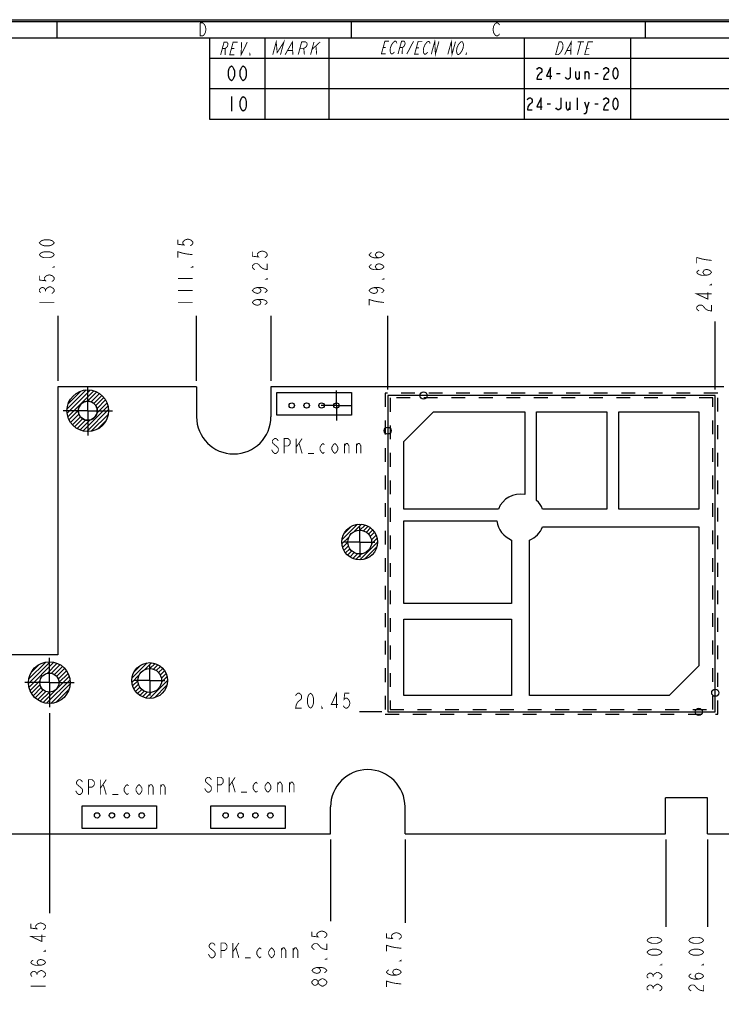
# Model space of a CAD drawing. Header units: millimetres. Extents: x 0 to 420, y 0 to 297.
# Tile 11 of 13: x 216 to 334, y 132 to 297. Entities that reach past the tile are written whole.
import ezdxf

# ---------------------------------------------------------------- set-up
doc = ezdxf.new("R2010")
doc.units = ezdxf.units.MM
doc.header["$LTSCALE"] = 23.1
doc.linetypes.add('CENTER', pattern=[0.6, 0.375, -0.075, 0.075, -0.075])
doc.linetypes.add('DOT', pattern=[0.2, 0.1, -0.1])
doc.layers.get('0').update_dxf_attribs({"linetype": 'CONTINUOUS'})
doc.layers.add('02___PRT_ALL_AXES', color=7, linetype='CONTINUOUS')
doc.layers.add('03___PRT_ALL_CURVES', color=7, linetype='CONTINUOUS')
doc.styles.get("Standard").update_dxf_attribs({"font": 'txt', "width": 0.8})
doc.dimstyles.new('DIMSTYLE_1', dxfattribs={"dimtxt": 2.5, "dimasz": 2.5, "dimexe": 1, "dimexo": 1, "dimtad": 0, "dimtih": 1, "dimtoh": 1, "dimzin": 0, "dimdsep": 46, "dimtxsty": 'STANDARD', "dimblk": '_FILLED', "dimblk1": '_FILLED', "dimblk2": '_FILLED', "dimcen": 0.09, "dimadec": 0, "dimazin": 0, "dimtp": 0.01, "dimtm": 0.01, "dimtfac": 1, "dimtofl": 0, "dimtmove": 0, "dimatfit": 3, "dimldrblk": '_FILLED', "dimfxl": 1, "dimtolj": 1, "dimtzin": 0, "dimarcsym": 0})

# ---------------------------------------------------------------- blocks, each defined once
blk = doc.blocks.new('*D1')
at = {"color": 2, "linetype": 'CONTINUOUS'}
blk.add_line((258.39, 236.35), (258.39, 247.3), dxfattribs=at)
blk = doc.blocks.new('_FILLED')
at = {"color": 0, "linetype": 'BYBLOCK'}
blk.add_solid([(0, 0), (-1, 0.14), (-1, -0.14)], dxfattribs=at)
blk = doc.blocks.new('*D2')
at = {"color": 2, "linetype": 'CONTINUOUS'}
blk.add_line((245.89, 236.35), (245.89, 247.3), dxfattribs=at)
blk = doc.blocks.new('*D3')
at = {"color": 2, "linetype": 'CONTINUOUS'}
blk.add_line((222.64, 236.35), (222.64, 247.3), dxfattribs=at)
blk = doc.blocks.new('*D4')
at = {"color": 2, "linetype": 'CONTINUOUS'}
blk.add_line((77.64, 191.35), (77.64, 195.5), dxfattribs=at)
blk = doc.blocks.new('*D5')
at = {"color": 2, "linetype": 'CONTINUOUS'}
blk.add_line((111.14, 159.35), (111.14, 144.96), dxfattribs=at)
blk = doc.blocks.new('*D6')
at = {"color": 2, "linetype": 'CONTINUOUS'}
blk.add_line((104.14, 159.35), (104.14, 144.96), dxfattribs=at)
blk = doc.blocks.new('*D8')
at = {"color": 2, "linetype": 'CONTINUOUS'}
blk.add_line((221.19, 180.57), (221.19, 147), dxfattribs=at)
blk = doc.blocks.new('*D9')
at = {"color": 2, "linetype": 'CONTINUOUS'}
blk.add_line((81.64, 159.21), (81.64, 157.03), dxfattribs=at)
blk = doc.blocks.new('*D19')
at = {"color": 2, "linetype": 'CONTINUOUS'}
blk.add_line((268.39, 159.35), (268.39, 145.64), dxfattribs=at)
blk = doc.blocks.new('*D20')
at = {"color": 2, "linetype": 'CONTINUOUS'}
blk.add_line((280.89, 159.35), (280.89, 145.36), dxfattribs=at)
blk = doc.blocks.new('*D21')
at = {"color": 2, "linetype": 'CONTINUOUS'}
blk.add_line((324.64, 159.35), (324.64, 144.7), dxfattribs=at)
blk = doc.blocks.new('*D22')
at = {"color": 2, "linetype": 'CONTINUOUS'}
blk.add_line((331.64, 159.35), (331.64, 144.7), dxfattribs=at)
blk = doc.blocks.new('*D24')
at = {"color": 2, "linetype": 'CONTINUOUS'}
blk.add_line((332.97, 234.91), (332.97, 246.34), dxfattribs=at)
blk = doc.blocks.new('*D25')
at = {"color": 2, "linetype": 'CONTINUOUS'}
blk.add_line((277.98, 234.91), (277.98, 247.28), dxfattribs=at)
blk = doc.blocks.new('*D26')
at = {"color": 2, "linetype": 'CONTINUOUS'}
blk.add_line((276.98, 180.8), (273.27, 180.8), dxfattribs=at)

msp = doc.modelspace()

# ---------------------------------------------------------------- linework, layer by layer
at = {"color": 7, "linetype": 'CONTINUOUS', "true_color": 0xf5f5f5}
for p, q in [((0, 297), (420, 297)), ((0.038, 296.671), (419.978, 296.671)), ((222.436, 296.671), (222.436, 293.928)), ((271.821, 296.671), (271.821, 293.928)), ((321.207, 296.671), (321.207, 293.928)), ((2.782, 293.928), (417.234, 293.928)), ((248.092, 293.928), (248.092, 280.32)), ((257.38, 293.928), (257.38, 280.32)), ((268.11, 293.928), (268.11, 280.32)), ((300.891, 293.928), (300.891, 280.32)), ((318.756, 293.928), (318.756, 280.32)), ((248.092, 290.551), (417.234, 290.551)), ((306.323, 287.993), (306.923, 287.993)), ((310.123, 288.327), (310.123, 286.993)), ((311.123, 286.993), (311.123, 288.327)), ((312.723, 287.993), (313.323, 287.993)), ((248.092, 285.435), (417.234, 285.435)), ((251.736, 284.128), (251.736, 281.628)), ((304.723, 282.878), (305.323, 282.878)), ((308.523, 283.211), (308.523, 281.878)), ((309.823, 281.878), (309.823, 283.878)), ((311.423, 282.044), (311.823, 283.211)), ((312.723, 282.878), (313.323, 282.878)), ((248.092, 280.32), (417.234, 280.32))]:
    msp.add_line(p, q, dxfattribs=at)
at = {"color": 7, "linetype": 'CONTINUOUS'}
for p, q in [((222.635, 235.353), (222.635, 190.353)), ((222.635, 190.353), (91.155, 190.353))]:
    msp.add_line(p, q, dxfattribs=at)
at = {"color": 2, "linetype": 'CONTINUOUS'}
for p, q in [((224.146, 231.626), (227.363, 234.843)), ((224.161, 230.933), (228.056, 234.828)), ((224.283, 230.348), (228.641, 234.706)), ((224.337, 232.523), (226.465, 234.652)), ((227.595, 232.953), (229.15, 234.509)), ((228.2, 232.851), (229.599, 234.251)), ((228.648, 232.592), (229.995, 233.939)), ((228.981, 232.218), (230.339, 233.576)), ((229.192, 231.722), (230.632, 233.162)), ((226.831, 227.947), (231.042, 232.157)), ((227.45, 227.858), (231.13, 231.539)), ((229.201, 231.024), (230.869, 232.692)), ((224.48, 229.839), (226.036, 231.394)), ((224.738, 229.39), (226.138, 230.789)), ((225.05, 228.994), (226.397, 230.341)), ((225.413, 228.65), (226.77, 230.007)), ((225.827, 228.357), (227.267, 229.797)), ((226.297, 228.12), (227.965, 229.788)), ((228.198, 227.899), (231.09, 230.791)), ((229.258, 228.252), (230.736, 229.731)), ((270.301, 209.703), (272.886, 212.288)), ((270.643, 210.752), (271.837, 211.946)), ((272.432, 211.127), (273.601, 212.296)), ((273.325, 211.313), (274.185, 212.172)), ((273.924, 211.205), (274.682, 211.963)), ((274.396, 210.97), (275.112, 211.686)), ((270.293, 208.988), (271.462, 210.157)), ((274.773, 210.639), (275.481, 211.347)), ((275.059, 210.218), (275.79, 210.949)), ((275.239, 209.692), (276.036, 210.488)), ((275.25, 208.995), (276.207, 209.952)), ((270.416, 208.404), (271.276, 209.264)), ((270.626, 207.907), (271.384, 208.664)), ((273.275, 206.313), (276.275, 209.313)), ((274.097, 206.428), (276.161, 208.492)), ((270.903, 207.477), (271.619, 208.193)), ((271.242, 207.108), (271.95, 207.816)), ((271.639, 206.799), (272.37, 207.53)), ((272.101, 206.553), (272.897, 207.35)), ((272.637, 206.382), (273.594, 207.339)), ((217.688, 185.566), (221.333, 189.21)), ((217.739, 186.324), (220.575, 189.16)), ((217.771, 184.942), (221.957, 189.127)), ((218.132, 187.424), (219.475, 188.767)), ((220.804, 187.267), (222.495, 188.959)), ((221.521, 187.278), (222.969, 188.725)), ((222.026, 187.075), (223.386, 188.435)), ((235.054, 186.477), (237.612, 189.035)), ((235.419, 187.549), (236.54, 188.67)), ((237.142, 187.858), (238.332, 189.048)), ((238.055, 188.063), (238.919, 188.927)), ((238.659, 187.961), (239.419, 188.72)), ((239.134, 187.728), (239.85, 188.445)), ((222.406, 186.748), (223.751, 188.094)), ((222.671, 186.307), (224.066, 187.701)), ((222.785, 185.713), (224.327, 187.256)), ((235.041, 185.757), (236.231, 186.947)), ((239.513, 187.4), (240.221, 188.108)), ((239.802, 186.982), (240.532, 187.712)), ((239.986, 186.459), (240.78, 187.253)), ((217.94, 184.403), (219.632, 186.095)), ((218.174, 183.93), (219.621, 185.378)), ((220.149, 182.37), (224.529, 186.75)), ((220.729, 182.243), (224.656, 186.169)), ((221.414, 182.221), (224.678, 185.485)), ((235.161, 185.17), (236.026, 186.034)), ((235.369, 184.67), (236.128, 185.43)), ((238.005, 183.064), (241.025, 186.084)), ((238.818, 183.17), (240.919, 185.271)), ((240.004, 185.77), (240.953, 186.719)), ((218.464, 183.513), (219.824, 184.873)), ((218.805, 183.147), (220.151, 184.493)), ((219.198, 182.833), (220.592, 184.227)), ((219.643, 182.571), (221.185, 184.113)), ((222.294, 182.394), (224.505, 184.605)), ((235.644, 184.239), (236.361, 184.955)), ((235.981, 183.868), (236.689, 184.576)), ((236.377, 183.557), (237.107, 184.287)), ((236.836, 183.309), (237.63, 184.103)), ((237.37, 183.136), (238.319, 184.085))]:
    msp.add_line(p, q, dxfattribs=at)
at = {"color": 7, "linetype": 'CONTINUOUS', "true_color": 0xf5f5f5, "const_width": 0.15}
for points in [[(247.365, 294.821), (247.146, 294.455), (246.926, 294.272), (246.487, 294.272), (246.487, 296.467)], [(246.487, 296.467), (246.926, 296.467), (247.146, 296.284)], [(247.146, 296.284), (247.365, 295.918), (247.475, 295.37), (247.365, 294.821)], [(295.982, 294.455), (295.763, 294.821), (295.653, 295.37), (295.763, 295.918), (295.873, 296.101), (295.982, 296.284), (296.202, 296.467), (296.421, 296.467), (296.641, 296.284), (296.751, 296.101)], [(296.751, 294.638), (296.641, 294.455), (296.421, 294.272), (296.202, 294.272), (295.982, 294.455)], [(249.93, 291.082), (250.506, 293.231), (250.983, 293.231), (251.125, 293.052), (251.173, 292.873), (251.077, 292.515), (250.933, 292.336), (250.695, 292.157), (250.218, 292.157)], [(252.217, 291.082), (251.455, 291.082), (252.031, 293.231), (252.793, 293.231)], [(253.46, 293.231), (253.361, 291.082), (254.413, 293.231)], [(258.685, 291.121), (259.261, 293.269), (259.429, 291.479), (260.556, 293.269), (259.98, 291.121)], [(260.757, 291.121), (261.98, 293.269), (262.052, 291.121)], [(262.958, 291.121), (263.534, 293.269), (264.181, 293.269), (264.392, 293.09), (264.473, 292.911), (264.377, 292.553), (264.2, 292.374), (263.893, 292.195), (263.246, 292.195)], [(265.605, 293.269), (265.029, 291.121)], [(265.269, 292.016), (266.641, 293.269)], [(265.931, 292.553), (266.065, 291.121)], [(277.617, 291.262), (276.92, 291.267), (277.513, 293.411), (278.21, 293.405)], [(278.375, 291.793), (278.436, 292.329), (278.672, 292.864), (278.945, 293.22)], [(278.945, 293.22), (279.169, 293.398), (279.343, 293.396), (279.468, 293.216), (279.506, 293.037)], [(279.708, 291.245), (280.302, 293.388), (280.737, 293.385), (280.862, 293.205), (280.9, 293.026), (280.801, 292.668), (280.664, 292.49), (280.441, 292.313), (280.005, 292.317)], [(281.19, 291.233), (282.306, 293.372)], [(283.194, 291.216), (282.497, 291.222), (283.09, 293.366), (283.787, 293.36)], [(284.028, 291.389), (283.952, 291.747), (284.014, 292.284), (284.249, 292.819), (284.522, 293.175)], [(284.522, 293.175), (284.746, 293.352), (284.92, 293.351), (285.045, 293.171), (285.083, 292.992)], [(285.286, 291.199), (285.879, 293.343), (285.983, 291.194), (286.576, 293.338)], [(288.074, 291.177), (288.667, 293.321), (288.771, 291.171), (289.364, 293.315)], [(289.605, 291.343), (289.529, 291.702), (289.591, 292.239), (289.826, 292.774), (290.099, 293.13)], [(290.099, 293.13), (290.323, 293.307), (290.497, 293.306), (290.622, 293.126)], [(290.622, 293.126), (290.697, 292.767), (290.636, 292.23), (290.401, 291.695)], [(306.74, 293.269), (307.146, 293.269), (307.301, 293.09), (307.355, 292.911), (307.408, 292.732), (307.366, 292.195), (307.12, 291.658), (306.971, 291.479), (306.821, 291.3), (306.57, 291.121), (306.164, 291.121), (306.74, 293.269)], [(307.687, 291.121), (308.771, 293.269), (308.703, 291.121)], [(310.396, 293.269), (309.82, 291.121)], [(309.888, 293.269), (310.904, 293.269)], [(311.851, 291.121), (311.039, 291.121), (311.615, 293.269), (312.427, 293.269)], [(250.695, 292.157), (250.693, 291.082)], [(251.743, 292.157), (252.219, 292.157)], [(254.886, 291.082), (254.79, 291.082), (254.838, 291.261), (254.886, 291.082)], [(261.208, 291.837), (261.984, 291.837)], [(263.893, 292.195), (263.994, 291.121)], [(277.217, 292.339), (277.652, 292.336)], [(279.11, 291.608), (278.974, 291.43), (278.75, 291.252), (278.576, 291.254), (278.451, 291.434), (278.375, 291.793)], [(280.441, 292.313), (280.406, 291.239)], [(282.794, 292.294), (283.229, 292.29)], [(284.687, 291.562), (284.551, 291.384), (284.327, 291.207), (284.153, 291.209), (284.028, 291.389)], [(290.401, 291.695), (290.128, 291.339), (289.904, 291.162), (289.73, 291.163), (289.605, 291.343)], [(291.211, 291.151), (291.124, 291.152), (291.173, 291.331), (291.211, 291.151)], [(308.082, 291.837), (308.692, 291.837)], [(311.327, 292.195), (311.834, 292.195)]]:
    msp.add_lwpolyline(points, dxfattribs=at)
at = {"color": 7, "linetype": 'CONTINUOUS', "true_color": 0xf5f5f5}
for points in [[(251.736, 286.743), (251.486, 286.952), (251.361, 287.16), (251.236, 287.577), (251.236, 288.41), (251.361, 288.827), (251.486, 289.035), (251.736, 289.243), (251.986, 289.035), (252.111, 288.827), (252.236, 288.41), (252.236, 287.577), (252.111, 287.16), (251.986, 286.952), (251.736, 286.743)], [(253.736, 286.743), (253.486, 286.952), (253.361, 287.16), (253.236, 287.577), (253.236, 288.41), (253.361, 288.827), (253.486, 289.035), (253.736, 289.243), (253.986, 289.035), (254.111, 288.827), (254.236, 288.41), (254.236, 287.577), (254.111, 287.16), (253.986, 286.952), (253.736, 286.743)], [(303.023, 288.66), (303.123, 288.827), (303.323, 288.993), (303.523, 288.993), (303.723, 288.827), (303.823, 288.66), (303.823, 288.327), (303.723, 288.16), (303.523, 287.993), (303.323, 287.827), (303.123, 287.493), (303.023, 286.993), (303.823, 286.993)], [(305.323, 286.993), (305.323, 288.993), (304.623, 287.493), (305.523, 287.493)], [(308.623, 288.993), (308.623, 287.327), (308.523, 287.16), (308.323, 286.993), (308.123, 286.993), (307.923, 287.16), (307.823, 287.327)], [(309.523, 288.327), (309.523, 287.327), (309.723, 286.993), (309.923, 286.993), (310.123, 287.327)], [(311.123, 287.993), (311.323, 288.327), (311.523, 288.327), (311.723, 287.993), (311.723, 286.993)], [(314.223, 288.66), (314.323, 288.827), (314.523, 288.993), (314.723, 288.993), (314.923, 288.827), (315.023, 288.66), (315.023, 288.327), (314.923, 288.16), (314.723, 287.993), (314.523, 287.827), (314.323, 287.493), (314.223, 286.993), (315.023, 286.993)], [(316.223, 286.993), (316.023, 287.16), (315.923, 287.327), (315.823, 287.66), (315.823, 288.327), (315.923, 288.66), (316.023, 288.827), (316.223, 288.993), (316.423, 288.827), (316.523, 288.66), (316.623, 288.327), (316.623, 287.66), (316.523, 287.327), (316.423, 287.16), (316.223, 286.993)], [(253.736, 281.628), (253.486, 281.836), (253.361, 282.044), (253.236, 282.461), (253.236, 283.294), (253.361, 283.711), (253.486, 283.919), (253.736, 284.128), (253.986, 283.919), (254.111, 283.711), (254.236, 283.294), (254.236, 282.461), (254.111, 282.044), (253.986, 281.836), (253.736, 281.628)], [(301.423, 283.544), (301.523, 283.711), (301.723, 283.878), (301.923, 283.878), (302.123, 283.711), (302.223, 283.544), (302.223, 283.211), (302.123, 283.044), (301.923, 282.878), (301.723, 282.711), (301.523, 282.378), (301.423, 281.878), (302.223, 281.878)], [(303.723, 281.878), (303.723, 283.878), (303.023, 282.378), (303.923, 282.378)], [(307.023, 283.878), (307.023, 282.211), (306.923, 282.044), (306.723, 281.878), (306.523, 281.878), (306.323, 282.044), (306.223, 282.211)], [(307.923, 283.211), (307.923, 282.211), (308.123, 281.878), (308.323, 281.878), (308.523, 282.211)], [(311.023, 283.211), (311.423, 282.044), (311.323, 281.544), (311.123, 281.211), (310.923, 281.211)], [(314.223, 283.544), (314.323, 283.711), (314.523, 283.878), (314.723, 283.878), (314.923, 283.711), (315.023, 283.544), (315.023, 283.211), (314.923, 283.044), (314.723, 282.878), (314.523, 282.711), (314.323, 282.378), (314.223, 281.878), (315.023, 281.878)], [(316.223, 281.878), (316.023, 282.044), (315.923, 282.211), (315.823, 282.544), (315.823, 283.211), (315.923, 283.544), (316.023, 283.711), (316.223, 283.878), (316.423, 283.711), (316.523, 283.544), (316.623, 283.211), (316.623, 282.544), (316.523, 282.211), (316.423, 282.044), (316.223, 281.878)]]:
    msp.add_lwpolyline(points, dxfattribs=at)
at = {"color": 2, "linetype": 'CONTINUOUS', "const_width": 0.15}
for points in [[(222.01, 259.546), (221.802, 259.296), (221.594, 259.171), (221.177, 259.046), (220.344, 259.046), (219.927, 259.171), (219.719, 259.296), (219.51, 259.546), (219.719, 259.796), (219.927, 259.921), (220.344, 260.046), (221.177, 260.046), (221.594, 259.921), (221.802, 259.796), (222.01, 259.546)], [(242.76, 260.046), (242.76, 259.296), (243.802, 259.171), (243.594, 259.421), (243.594, 259.671), (243.802, 259.921), (244.01, 260.046), (244.427, 260.171), (244.844, 260.046), (245.052, 259.921), (245.26, 259.671), (245.26, 259.421), (245.052, 259.171), (244.844, 259.046)], [(222.01, 257.546), (221.802, 257.296), (221.594, 257.171), (221.177, 257.046), (220.344, 257.046), (219.927, 257.171), (219.719, 257.296), (219.51, 257.546), (219.719, 257.796), (219.927, 257.921), (220.344, 258.046), (221.177, 258.046), (221.594, 257.921), (221.802, 257.796), (222.01, 257.546)], [(243.594, 257.796), (242.76, 258.046), (242.76, 257.046)], [(245.26, 257.546), (244.219, 257.671), (243.594, 257.796)], [(255.26, 258.046), (255.26, 257.296), (256.302, 257.171), (256.094, 257.421), (256.094, 257.671), (256.302, 257.921), (256.51, 258.046), (256.927, 258.171), (257.344, 258.046), (257.552, 257.921), (257.76, 257.671), (257.76, 257.421), (257.552, 257.171), (257.344, 257.046)], [(276.517, 257.03), (276.1, 257.155), (275.892, 257.53), (276.1, 257.905), (276.517, 258.03), (276.934, 257.905), (277.142, 257.78), (277.35, 257.53), (277.142, 257.28), (276.934, 257.155), (276.517, 257.03), (275.684, 257.03), (275.267, 257.155), (275.059, 257.28), (274.85, 257.53), (275.059, 257.78), (275.267, 257.905)], [(332.34, 256.591), (331.299, 256.716), (330.674, 256.841), (329.84, 257.091)], [(329.84, 257.091), (329.84, 256.091)], [(222.01, 255.546), (222.01, 255.421), (221.802, 255.421), (222.01, 255.546)], [(245.26, 255.546), (245.26, 255.421), (245.052, 255.421), (245.26, 255.546)], [(255.677, 255.046), (255.469, 255.171), (255.26, 255.421), (255.26, 255.671), (255.469, 255.921), (255.677, 256.046), (256.094, 256.046), (256.302, 255.921)], [(256.302, 255.921), (256.719, 255.421), (257.135, 255.171), (257.76, 255.046), (257.76, 256.046)], [(276.517, 255.03), (276.1, 255.155), (275.892, 255.53), (276.1, 255.905), (276.517, 256.03), (276.934, 255.905), (277.142, 255.78), (277.35, 255.53), (277.142, 255.28), (276.934, 255.155), (276.517, 255.03), (275.684, 255.03), (275.267, 255.155), (275.059, 255.28), (274.85, 255.53), (275.059, 255.78), (275.267, 255.905)], [(331.507, 254.091), (331.09, 254.216), (330.882, 254.591), (331.09, 254.966), (331.507, 255.091), (331.924, 254.966), (332.132, 254.841), (332.34, 254.591), (332.132, 254.341), (331.924, 254.216), (331.507, 254.091), (330.674, 254.091), (330.257, 254.216), (330.049, 254.341), (329.84, 254.591), (330.049, 254.841), (330.257, 254.966)], [(219.51, 254.046), (219.51, 253.296), (220.552, 253.171), (220.344, 253.421), (220.344, 253.671), (220.552, 253.921), (220.76, 254.046), (221.177, 254.171), (221.594, 254.046), (221.802, 253.921), (222.01, 253.671), (222.01, 253.421), (221.802, 253.171), (221.594, 253.046)], [(242.76, 253.546), (245.26, 253.546)], [(257.76, 253.546), (257.76, 253.421), (257.552, 253.421), (257.76, 253.546)], [(277.35, 253.53), (277.35, 253.405), (277.142, 253.405), (277.35, 253.53)], [(219.719, 251.171), (219.51, 251.421), (219.51, 251.671), (219.719, 251.921), (219.927, 252.046), (220.135, 252.046), (220.344, 251.921), (220.552, 251.671), (220.76, 251.921)], [(220.552, 251.421), (220.552, 251.671)], [(220.76, 251.921), (221.177, 252.171), (221.385, 252.171)], [(221.385, 252.171), (221.802, 251.921), (222.01, 251.671), (222.01, 251.421), (221.802, 251.171), (221.594, 251.046)], [(242.76, 251.546), (245.26, 251.546)], [(256.094, 252.046), (256.51, 251.921), (256.719, 251.546), (256.51, 251.171), (256.094, 251.046), (255.677, 251.171), (255.469, 251.296), (255.26, 251.546), (255.469, 251.796), (255.677, 251.921), (256.094, 252.046), (256.927, 252.046), (257.344, 251.921), (257.552, 251.796), (257.76, 251.546), (257.552, 251.296), (257.344, 251.171)], [(275.684, 252.03), (276.1, 251.905), (276.309, 251.53), (276.1, 251.155), (275.684, 251.03), (275.267, 251.155), (275.059, 251.28), (274.85, 251.53), (275.059, 251.78), (275.267, 251.905), (275.684, 252.03), (276.517, 252.03), (276.934, 251.905), (277.142, 251.78), (277.35, 251.53), (277.142, 251.28), (276.934, 251.155)], [(332.34, 250.966), (329.84, 250.966), (331.715, 250.091), (331.715, 251.216)], [(332.34, 252.591), (332.34, 252.466), (332.132, 252.466), (332.34, 252.591)], [(219.51, 249.546), (222.01, 249.546)], [(242.76, 249.546), (245.26, 249.546)], [(256.094, 250.046), (256.51, 249.921), (256.719, 249.546), (256.51, 249.171), (256.094, 249.046), (255.677, 249.171), (255.469, 249.296), (255.26, 249.546), (255.469, 249.796), (255.677, 249.921), (256.094, 250.046), (256.927, 250.046), (257.344, 249.921), (257.552, 249.796), (257.76, 249.546), (257.552, 249.296), (257.344, 249.171)], [(275.684, 249.78), (274.85, 250.03), (274.85, 249.03)], [(277.35, 249.53), (276.309, 249.655), (275.684, 249.78)], [(330.257, 248.091), (330.049, 248.216), (329.84, 248.466), (329.84, 248.716), (330.049, 248.966), (330.257, 249.091), (330.674, 249.091), (330.882, 248.966)], [(330.882, 248.966), (331.299, 248.466), (331.715, 248.216), (332.34, 248.091), (332.34, 249.091)], [(259.612, 226.271), (259.487, 226.479), (259.237, 226.687), (258.987, 226.687), (258.737, 226.479), (258.612, 226.271), (258.612, 226.062), (258.737, 225.854), (258.987, 225.646)], [(260.612, 224.187), (260.612, 226.687), (261.237, 226.687), (261.487, 226.479), (261.612, 226.271), (261.612, 225.854), (261.487, 225.646), (261.237, 225.437), (260.612, 225.437)], [(262.612, 225.229), (263.612, 226.687)], [(262.612, 226.687), (262.612, 224.187)], [(258.737, 224.396), (258.487, 224.812)], [(258.987, 225.646), (259.487, 225.229), (259.612, 225.021), (259.612, 224.604), (259.487, 224.396), (259.237, 224.187), (258.987, 224.187), (258.737, 224.396)], [(263.112, 225.854), (263.612, 224.187)], [(267.362, 224.396), (267.112, 224.187), (266.862, 224.396), (266.612, 224.812), (266.612, 225.229), (266.862, 225.646), (267.112, 225.854), (267.362, 225.646)], [(269.612, 224.812), (269.362, 224.396), (269.112, 224.187), (268.862, 224.396), (268.612, 224.812), (268.612, 225.229), (268.862, 225.646), (269.112, 225.854), (269.362, 225.646), (269.612, 225.229), (269.612, 224.812)], [(270.737, 225.437), (270.987, 225.854), (271.237, 225.854), (271.487, 225.437), (271.487, 224.187)], [(270.737, 224.187), (270.737, 225.854)], [(272.737, 225.437), (272.987, 225.854), (273.237, 225.854), (273.487, 225.437), (273.487, 224.187)], [(272.737, 224.187), (272.737, 225.854)], [(265.612, 224.187), (264.612, 224.187)], [(262.521, 183.512), (262.646, 183.72), (262.896, 183.929), (263.146, 183.929), (263.396, 183.72), (263.521, 183.512), (263.521, 183.095), (263.396, 182.887)], [(265.021, 181.428), (264.771, 181.637), (264.646, 181.845), (264.521, 182.262), (264.521, 183.095), (264.646, 183.512), (264.771, 183.72), (265.021, 183.929), (265.271, 183.72), (265.396, 183.512), (265.521, 183.095), (265.521, 182.262), (265.396, 181.845), (265.271, 181.637), (265.021, 181.428)], [(269.396, 181.428), (269.396, 183.929), (268.521, 182.053), (269.646, 182.053)], [(271.521, 183.929), (270.771, 183.929), (270.646, 182.887), (270.896, 183.095), (271.146, 183.095), (271.396, 182.887), (271.521, 182.678), (271.646, 182.262), (271.521, 181.845), (271.396, 181.637), (271.146, 181.428), (270.896, 181.428), (270.646, 181.637), (270.521, 181.845)], [(263.396, 182.887), (262.896, 182.47), (262.646, 182.053), (262.521, 181.428), (263.521, 181.428)], [(267.021, 181.428), (266.896, 181.428), (266.896, 181.637), (267.021, 181.428)], [(226.737, 169.006), (226.612, 169.214), (226.362, 169.422), (226.112, 169.422), (225.862, 169.214), (225.737, 169.006), (225.737, 168.797), (225.862, 168.589)], [(225.862, 168.589), (226.612, 167.964), (226.737, 167.756), (226.737, 167.339), (226.612, 167.131), (226.362, 166.922), (226.112, 166.922), (225.862, 167.131)], [(227.737, 166.922), (227.737, 169.422), (228.362, 169.422), (228.612, 169.214), (228.737, 169.006), (228.737, 168.589), (228.612, 168.381), (228.362, 168.172), (227.737, 168.172)], [(229.737, 167.964), (230.737, 169.422)], [(229.737, 169.422), (229.737, 166.922)], [(230.237, 168.589), (230.737, 166.922)], [(234.487, 167.131), (234.237, 166.922), (233.987, 167.131), (233.737, 167.547), (233.737, 167.964), (233.987, 168.381), (234.237, 168.589), (234.487, 168.381)], [(236.737, 167.547), (236.487, 167.131), (236.237, 166.922), (235.987, 167.131), (235.737, 167.547), (235.737, 167.964), (235.987, 168.381), (236.237, 168.589), (236.487, 168.381), (236.737, 167.964), (236.737, 167.547)], [(237.862, 168.172), (238.112, 168.589), (238.362, 168.589), (238.612, 168.172), (238.612, 166.922)], [(237.862, 166.922), (237.862, 168.589)], [(239.862, 168.172), (240.112, 168.589), (240.362, 168.589), (240.612, 168.172), (240.612, 166.922)], [(239.862, 166.922), (239.862, 168.589)], [(248.378, 169.402), (248.253, 169.61), (248.003, 169.818), (247.753, 169.818), (247.503, 169.61), (247.378, 169.402), (247.378, 169.193), (247.503, 168.985), (247.753, 168.777), (248.003, 168.568), (248.253, 168.36), (248.378, 168.152), (248.378, 167.735), (248.253, 167.527), (248.003, 167.318), (247.753, 167.318), (247.503, 167.527)], [(249.378, 167.318), (249.378, 169.818), (250.003, 169.818), (250.253, 169.61), (250.378, 169.402), (250.378, 168.985), (250.253, 168.777), (250.003, 168.568), (249.378, 168.568)], [(251.378, 168.36), (252.378, 169.818)], [(251.378, 169.818), (251.378, 167.318)], [(251.878, 168.985), (252.378, 167.318)], [(256.128, 167.527), (255.878, 167.318), (255.628, 167.527), (255.378, 167.943), (255.378, 168.36), (255.628, 168.777), (255.878, 168.985), (256.128, 168.777)], [(258.378, 167.943), (258.128, 167.527), (257.878, 167.318), (257.628, 167.527), (257.378, 167.943), (257.378, 168.36), (257.628, 168.777), (257.878, 168.985), (258.128, 168.777), (258.378, 168.36), (258.378, 167.943)], [(259.503, 168.568), (259.753, 168.985), (260.003, 168.985), (260.253, 168.568), (260.253, 167.318)], [(259.503, 167.318), (259.503, 168.985)], [(261.503, 168.568), (261.753, 168.985), (262.003, 168.985), (262.253, 168.568), (262.253, 167.318)], [(261.503, 167.318), (261.503, 168.985)], [(225.862, 167.131), (225.612, 167.547)], [(232.737, 166.922), (231.737, 166.922)], [(247.503, 167.527), (247.253, 167.943)], [(254.378, 167.318), (253.378, 167.318)], [(218.06, 145.251), (218.06, 144.501), (219.102, 144.376), (218.894, 144.626), (218.894, 144.876), (219.102, 145.126), (219.31, 145.251), (219.727, 145.376), (220.144, 145.251), (220.352, 145.126), (220.56, 144.876), (220.56, 144.626), (220.352, 144.376), (220.144, 144.251)], [(265.26, 143.894), (265.26, 143.144), (266.302, 143.019), (266.094, 143.269), (266.094, 143.519), (266.302, 143.769), (266.51, 143.894), (266.927, 144.019), (267.344, 143.894), (267.552, 143.769), (267.76, 143.519), (267.76, 143.269), (267.552, 143.019), (267.344, 142.894)], [(277.76, 143.615), (277.76, 142.865), (278.802, 142.74), (278.594, 142.99), (278.594, 143.24), (278.802, 143.49), (279.01, 143.615), (279.427, 143.74), (279.844, 143.615), (280.052, 143.49), (280.26, 143.24), (280.26, 142.99), (280.052, 142.74), (279.844, 142.615)], [(220.56, 143.126), (218.06, 143.126), (219.935, 142.251), (219.935, 143.376)], [(324.01, 142.449), (323.802, 142.199), (323.594, 142.074), (323.177, 141.949), (322.344, 141.949), (321.927, 142.074), (321.719, 142.199), (321.51, 142.449), (321.719, 142.699), (321.927, 142.824), (322.344, 142.949), (323.177, 142.949), (323.594, 142.824), (323.802, 142.699), (324.01, 142.449)], [(331.01, 142.449), (330.802, 142.199), (330.594, 142.074), (330.177, 141.949), (329.344, 141.949), (328.927, 142.074), (328.719, 142.199), (328.51, 142.449), (328.719, 142.699), (328.927, 142.824), (329.344, 142.949), (330.177, 142.949), (330.594, 142.824), (330.802, 142.699), (331.01, 142.449)], [(220.56, 140.751), (220.56, 140.626), (220.352, 140.626), (220.56, 140.751)], [(249, 141.591), (248.875, 141.8), (248.625, 142.008), (248.375, 142.008), (248.125, 141.8), (248, 141.591), (248, 141.383), (248.125, 141.175)], [(248.125, 141.175), (248.875, 140.55), (249, 140.341), (249, 139.925), (248.875, 139.716), (248.625, 139.508), (248.375, 139.508), (248.125, 139.716)], [(250, 139.508), (250, 142.008), (250.625, 142.008), (250.875, 141.8), (251, 141.591), (251, 141.175), (250.875, 140.966), (250.625, 140.758), (250, 140.758)], [(252, 142.008), (252, 139.508)], [(252, 140.55), (253, 142.008)], [(252.5, 141.175), (253, 139.508)], [(256.75, 139.716), (256.5, 139.508), (256.25, 139.716), (256, 140.133), (256, 140.55), (256.25, 140.966), (256.5, 141.175), (256.75, 140.966)], [(259, 140.133), (258.75, 139.716), (258.5, 139.508), (258.25, 139.716), (258, 140.133), (258, 140.55), (258.25, 140.966), (258.5, 141.175), (258.75, 140.966), (259, 140.55), (259, 140.133)], [(260.125, 139.508), (260.125, 141.175)], [(260.125, 140.758), (260.375, 141.175), (260.625, 141.175), (260.875, 140.758), (260.875, 139.508)], [(262.125, 139.508), (262.125, 141.175)], [(262.125, 140.758), (262.375, 141.175), (262.625, 141.175), (262.875, 140.758), (262.875, 139.508)], [(265.677, 140.894), (265.469, 141.019), (265.26, 141.269), (265.26, 141.519), (265.469, 141.769), (265.677, 141.894), (266.094, 141.894), (266.302, 141.769)], [(266.302, 141.769), (266.719, 141.269), (267.135, 141.019), (267.76, 140.894), (267.76, 141.894)], [(278.594, 141.365), (277.76, 141.615), (277.76, 140.615)], [(280.26, 141.115), (279.219, 141.24), (278.594, 141.365)], [(324.01, 140.449), (323.802, 140.199), (323.594, 140.074), (323.177, 139.949), (322.344, 139.949), (321.927, 140.074), (321.719, 140.199), (321.51, 140.449), (321.719, 140.699), (321.927, 140.824), (322.344, 140.949), (323.177, 140.949), (323.594, 140.824), (323.802, 140.699), (324.01, 140.449)], [(331.01, 140.449), (330.802, 140.199), (330.594, 140.074), (330.177, 139.949), (329.344, 139.949), (328.927, 140.074), (328.719, 140.199), (328.51, 140.449), (328.719, 140.699), (328.927, 140.824), (329.344, 140.949), (330.177, 140.949), (330.594, 140.824), (330.802, 140.699), (331.01, 140.449)], [(219.727, 138.251), (219.31, 138.376), (219.102, 138.751), (219.31, 139.126), (219.727, 139.251), (220.144, 139.126), (220.352, 139.001), (220.56, 138.751), (220.352, 138.501), (220.144, 138.376), (219.727, 138.251), (218.894, 138.251), (218.477, 138.376), (218.269, 138.501), (218.06, 138.751), (218.269, 139.001), (218.477, 139.126)], [(248.125, 139.716), (247.875, 140.133)], [(255, 139.508), (254, 139.508)], [(267.76, 139.394), (267.76, 139.269), (267.552, 139.269), (267.76, 139.394)], [(280.26, 139.115), (280.26, 138.99), (280.052, 138.99), (280.26, 139.115)], [(218.269, 136.376), (218.06, 136.626), (218.06, 136.876), (218.269, 137.126), (218.477, 137.251), (218.685, 137.251), (218.894, 137.126), (219.102, 136.876), (219.31, 137.126), (219.727, 137.376)], [(219.727, 137.376), (219.935, 137.376), (220.352, 137.126)], [(220.352, 137.126), (220.56, 136.876), (220.56, 136.626), (220.352, 136.376), (220.144, 136.251)], [(266.094, 137.894), (266.51, 137.769), (266.719, 137.394), (266.51, 137.019), (266.094, 136.894), (265.677, 137.019), (265.469, 137.144), (265.26, 137.394), (265.469, 137.644), (265.677, 137.769), (266.094, 137.894), (266.927, 137.894), (267.344, 137.769), (267.552, 137.644), (267.76, 137.394), (267.552, 137.144), (267.344, 137.019)], [(279.427, 136.615), (279.01, 136.74), (278.802, 137.115), (279.01, 137.49), (279.427, 137.615), (279.844, 137.49), (280.052, 137.365), (280.26, 137.115), (280.052, 136.865), (279.844, 136.74), (279.427, 136.615), (278.594, 136.615), (278.177, 136.74), (277.969, 136.865), (277.76, 137.115), (277.969, 137.365), (278.177, 137.49)], [(324.01, 138.449), (324.01, 138.324), (323.802, 138.324), (324.01, 138.449)], [(331.01, 138.449), (331.01, 138.324), (330.802, 138.324), (331.01, 138.449)], [(219.102, 136.626), (219.102, 136.876)], [(266.302, 135.269), (266.094, 135.019), (265.885, 134.894), (265.677, 134.894), (265.469, 135.019), (265.26, 135.269), (265.26, 135.519), (265.469, 135.769), (265.677, 135.894), (265.885, 135.894), (266.094, 135.769), (266.302, 135.519)], [(266.51, 135.019), (266.302, 135.269), (266.302, 135.519), (266.51, 135.769), (266.927, 136.019)], [(266.927, 136.019), (267.135, 136.019)], [(267.135, 136.019), (267.552, 135.769), (267.76, 135.519), (267.76, 135.269)], [(278.594, 135.365), (277.76, 135.615), (277.76, 134.615)], [(321.719, 136.074), (321.51, 136.324), (321.51, 136.574), (321.719, 136.824), (321.927, 136.949), (322.135, 136.949), (322.344, 136.824), (322.552, 136.574), (322.76, 136.824)], [(322.552, 136.324), (322.552, 136.574)], [(322.76, 136.824), (323.177, 137.074), (323.385, 137.074), (323.802, 136.824)], [(323.802, 136.824), (324.01, 136.574), (324.01, 136.324), (323.802, 136.074), (323.594, 135.949)], [(330.177, 135.949), (329.76, 136.074), (329.552, 136.449), (329.76, 136.824), (330.177, 136.949), (330.594, 136.824), (330.802, 136.699), (331.01, 136.449), (330.802, 136.199), (330.594, 136.074), (330.177, 135.949), (329.344, 135.949), (328.927, 136.074), (328.719, 136.199), (328.51, 136.449), (328.719, 136.699), (328.927, 136.824)], [(218.06, 134.751), (220.56, 134.751)], [(267.552, 135.019), (267.135, 134.769), (266.927, 134.769), (266.51, 135.019)], [(267.76, 135.269), (267.552, 135.019)], [(280.26, 135.115), (279.219, 135.24), (278.594, 135.365)], [(321.719, 134.074), (321.51, 134.324), (321.51, 134.574), (321.719, 134.824), (321.927, 134.949), (322.135, 134.949), (322.344, 134.824), (322.552, 134.574), (322.76, 134.824)], [(322.552, 134.324), (322.552, 134.574)], [(322.76, 134.824), (323.177, 135.074), (323.385, 135.074), (323.802, 134.824)], [(323.802, 134.824), (324.01, 134.574), (324.01, 134.324), (323.802, 134.074), (323.594, 133.949)], [(328.927, 133.949), (328.719, 134.074), (328.51, 134.324), (328.51, 134.574), (328.719, 134.824), (328.927, 134.949), (329.344, 134.949), (329.552, 134.824)], [(329.552, 134.824), (329.969, 134.324), (330.385, 134.074), (331.01, 133.949), (331.01, 134.949)]]:
    msp.add_lwpolyline(points, dxfattribs=at)
at = {"color": 4, "linetype": 'CONTINUOUS'}
for centre, radius in [((227.635, 231.353), 3.5), ((227.635, 231.353), 1.6), ((273.275, 209.313), 3), ((273.275, 209.313), 2), ((221.185, 185.713), 3.5), ((238.025, 186.063), 3), ((221.185, 185.713), 1.6), ((238.025, 186.063), 2)]:
    msp.add_circle(centre, radius, dxfattribs=at)
at = {"color": 7, "linetype": 'CONTINUOUS'}
for centre, radius in [((283.995, 233.913), 0.6), ((261.875, 232.233), 0.45), ((264.375, 232.233), 0.45), ((266.875, 232.233), 0.45), ((269.375, 232.233), 0.45), ((277.975, 228.003), 0.6), ((332.965, 184.013), 0.6), ((330.195, 180.803), 0.6), ((229.185, 163.423), 0.45), ((231.685, 163.423), 0.45), ((234.185, 163.423), 0.45), ((236.685, 163.423), 0.45), ((250.775, 163.423), 0.45), ((253.275, 163.423), 0.45), ((255.775, 163.423), 0.45), ((258.275, 163.423), 0.45)]:
    msp.add_circle(centre, radius, dxfattribs=at)
at = {"layer": '02___PRT_ALL_AXES', "color": 7, "linetype": 'CONTINUOUS'}
for p, q in [((245.885, 235.353), (222.635, 235.353)), ((245.885, 235.353), (245.885, 230.353)), ((334.385, 235.353), (258.385, 235.353)), ((258.385, 235.353), (258.385, 230.353)), ((331.635, 166.353), (324.635, 166.353)), ((324.635, 160.353), (324.635, 166.353)), ((331.635, 160.353), (331.635, 166.353)), ((268.385, 160.353), (268.385, 164.853)), ((280.885, 160.353), (280.885, 164.853)), ((111.135, 160.353), (268.385, 160.353)), ((280.885, 160.353), (324.635, 160.353)), ((331.635, 160.353), (357.635, 160.353))]:
    msp.add_line(p, q, dxfattribs=at)
at = {"layer": '02___PRT_ALL_AXES', "color": 7, "linetype": 'CENTER'}
for p, q in [((227.635, 231.353), (227.635, 235.493)), ((269.375, 232.233), (269.375, 234.774)), ((269.375, 232.233), (266.835, 232.233)), ((269.375, 232.233), (271.915, 232.233)), ((269.375, 232.233), (269.375, 229.693)), ((227.635, 231.353), (223.495, 231.353)), ((227.635, 231.353), (227.635, 227.213)), ((227.635, 231.353), (231.775, 231.353)), ((273.275, 209.313), (273.275, 211.854)), ((273.275, 209.313), (270.735, 209.313)), ((273.275, 209.313), (275.815, 209.313)), ((273.275, 209.313), (273.275, 206.773)), ((221.185, 185.713), (221.185, 189.853)), ((238.025, 186.063), (238.025, 188.604)), ((221.185, 185.713), (217.045, 185.713)), ((221.185, 185.713), (225.325, 185.713)), ((221.185, 185.713), (221.185, 181.573)), ((238.025, 186.063), (235.485, 186.063)), ((238.025, 186.063), (240.565, 186.063)), ((238.025, 186.063), (238.025, 183.523))]:
    msp.add_line(p, q, dxfattribs=at)
at = {"layer": '02___PRT_ALL_AXES', "color": 7, "linetype": 'CONTINUOUS'}
msp.add_circle((221.185, 185.713), 1.6, dxfattribs=at)
for centre, radius, start, end in [((227.635, 231.353), 1.6, 180, 178.50473), ((252.135, 230.353), 6.25, 180, 360), ((274.635, 164.853), 6.25, 0, 180)]:
    msp.add_arc(centre, radius, start, end, dxfattribs=at)
at = {"layer": '03___PRT_ALL_CURVES', "color": 4, "linetype": 'CONTINUOUS'}
for p, q in [((259.375, 234.433), (271.875, 234.433)), ((259.375, 230.633), (259.375, 234.433)), ((271.875, 234.433), (271.875, 230.633)), ((332.965, 233.913), (277.975, 233.913)), ((277.975, 233.913), (277.975, 180.803)), ((332.965, 180.803), (332.965, 233.913)), ((271.875, 230.633), (259.375, 230.633)), ((280.665, 226.163), (285.665, 231.163)), ((285.665, 231.163), (300.97, 231.163)), ((300.97, 231.163), (300.97, 217.297)), ((302.97, 231.163), (314.77, 231.163)), ((302.97, 216.31), (302.97, 231.163)), ((314.77, 231.163), (314.77, 214.858)), ((316.77, 231.163), (330.215, 231.163)), ((316.77, 214.858), (316.77, 231.163)), ((330.215, 231.163), (330.215, 214.858)), ((280.665, 214.858), (280.665, 226.163)), ((296.562, 214.858), (280.665, 214.858)), ((314.77, 214.858), (303.978, 214.858)), ((330.215, 214.858), (316.77, 214.858)), ((280.665, 212.858), (296.302, 212.858)), ((280.665, 199.018), (280.665, 212.858)), ((303.978, 211.858), (330.215, 211.858)), ((330.215, 211.858), (330.215, 188.553)), ((298.77, 209.65), (298.77, 199.018)), ((301.77, 183.553), (301.77, 209.65)), ((298.77, 199.018), (280.665, 199.018)), ((280.665, 196.358), (298.77, 196.358)), ((280.665, 183.553), (280.665, 196.358)), ((298.77, 196.358), (298.77, 183.553)), ((330.215, 188.553), (325.215, 183.553)), ((298.77, 183.553), (280.665, 183.553)), ((325.215, 183.553), (301.77, 183.553)), ((277.975, 180.803), (332.965, 180.803)), ((226.685, 165.023), (239.185, 165.023)), ((226.685, 161.223), (226.685, 165.023)), ((239.185, 165.023), (239.185, 161.223)), ((248.275, 165.023), (260.775, 165.023)), ((248.275, 161.223), (248.275, 165.023)), ((260.775, 165.023), (260.775, 161.223)), ((239.185, 161.223), (226.685, 161.223)), ((260.775, 161.223), (248.275, 161.223))]:
    msp.add_line(p, q, dxfattribs=at)
at = {"layer": '03___PRT_ALL_CURVES', "color": 4, "linetype": 'DOT'}
for p, q in [((333.37, 234.318), (277.57, 234.318)), ((277.57, 234.318), (277.57, 180.398)), ((332.56, 233.508), (278.38, 233.508)), ((278.38, 233.508), (278.38, 181.208)), ((332.56, 181.208), (332.56, 233.508)), ((333.37, 180.398), (333.37, 234.318)), ((277.57, 180.398), (333.37, 180.398)), ((278.38, 181.208), (332.56, 181.208))]:
    msp.add_line(p, q, dxfattribs=at)
at = {"layer": '03___PRT_ALL_CURVES', "color": 4, "linetype": 'CONTINUOUS'}
for centre, radius in [((273.275, 209.313), 3), ((273.275, 209.313), 2), ((238.025, 186.063), 3), ((238.025, 186.063), 2)]:
    msp.add_circle(centre, radius, dxfattribs=at)
for start, end in [(79.92134, 157.97569), (22.02431, 47.54585), (187.18076, 247.97569), (292.02431, 337.97569)]:
    msp.add_arc((300.27, 213.358), 4, start, end, dxfattribs=at)

# ---------------------------------------------------------------- dimensions: what is measured, and where the dimension line sits
at = {"color": 2, "linetype": 'CONTINUOUS'}
for feature_location, offset, dtype, origin, picture, middle in [((222.635, 236.353), (0, 10.943), 1, (357.635, 235.353), '*D3', (222.01, 248.546)), ((245.885, 236.353), (0, 10.943), 1, (357.635, 235.353), '*D2', (245.26, 248.546)), ((258.385, 236.353), (0, 10.943), 1, (357.635, 235.353), '*D1', (257.76, 248.546)), ((277.975, 234.913), (0, 12.367), 1, (357.635, 233.913), '*D25', (277.35, 248.53)), ((332.965, 234.913), (0, 11.427), 1, (357.635, 233.913), '*D24', (332.34, 247.591)), ((77.635, 191.353), (0, 4.143), 1, (357.635, 190.353), '*D4', (77.01, 196.747)), ((221.185, 180.573), (0, -33.573), 1, (357.635, 181.573), '*D8', (220.56, 133.751)), ((276.975, 180.803), (-3.705, 0), 0, (277.975, 160.353), '*D26', (262.021, 181.428)), ((104.135, 159.353), (0, -14.394), 1, (357.635, 160.353), '*D6', (103.51, 131.71)), ((111.135, 159.353), (0, -14.394), 1, (357.635, 160.353), '*D5', (110.51, 131.71)), ((268.385, 159.353), (0, -13.709), 1, (357.635, 160.353), '*D19', (267.76, 134.394)), ((280.885, 159.353), (0, -13.989), 1, (357.635, 160.353), '*D20', (280.26, 134.115)), ((324.635, 159.353), (0, -14.655), 1, (357.635, 160.353), '*D21', (324.01, 133.449)), ((331.635, 159.353), (0, -14.655), 1, (357.635, 160.353), '*D22', (331.01, 133.449)), ((81.635, 159.213), (0, -2.184), 1, (357.635, 160.213), '*D9', (81.01, 143.78))]:
    dim = msp.add_ordinate_dim(feature_location=feature_location, offset=offset, dtype=dtype, origin=origin, dimstyle='DIMSTYLE_1', override={"dimtad": 1, "dimtih": 0, "dimtoh": 0}, dxfattribs=at)
    dim.commit()
    dim.dimension.update_dxf_attribs({"geometry": picture, "text_midpoint": middle})

doc.saveas('drawing.dxf')
